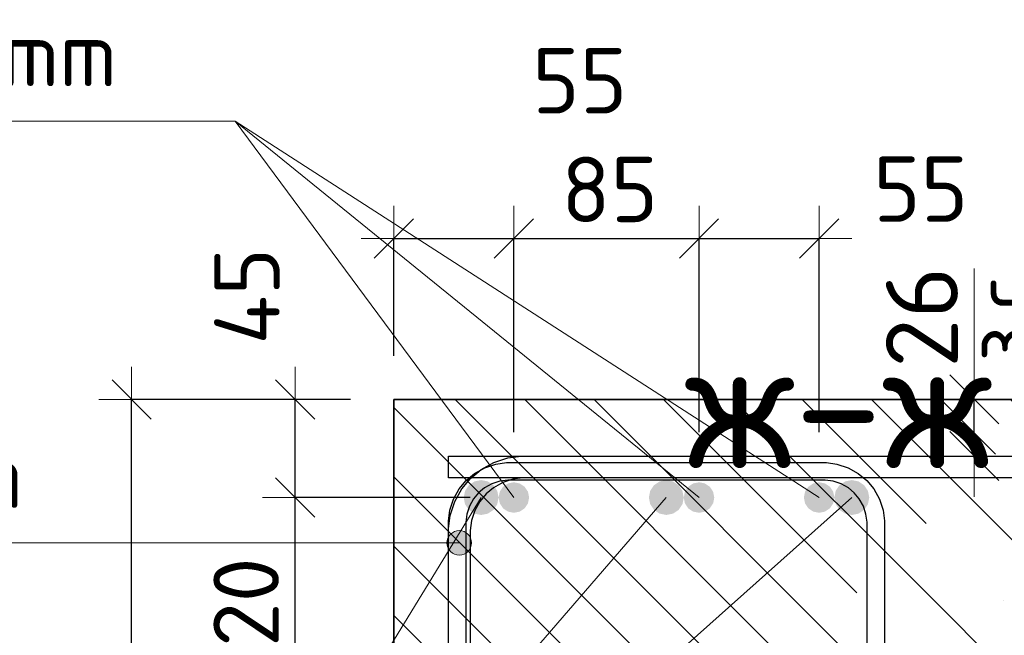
# Model space of a CAD drawing. Header units: metres. Extents: x -38 to 100, y -15 to 21.
# Tile 36 of 90: x 72.091 to 72.543, y 4.573 to 4.855. Entities that reach past the tile are written whole.
import ezdxf

# ---------------------------------------------------------------- set-up
doc = ezdxf.new("R2010")
doc.units = ezdxf.units.M
doc.header["$PDMODE"] = 65
for name, color, linetype, lineweight in [('XR$4$Арм. стержнями верхней зоны', 180, 'Continuous', 35), ('XR$4$Арм.стержн. Арматура края', 96, 'Continuous', 35), ('XR$4$Арм.стержн. Доп. арматура', 180, 'Continuous', 35), ('XR$4$Арм.стержн. Хомут', 240, 'Continuous', 35), ('XR$4$Арм.стержн.горизонт. 1', 180, 'Continuous', 35), ('XR$4$Размерная линия (1)', 7, 'Continuous', 13), ('XR$4$Размерная линия_ общее', 7, 'Continuous', 13)]:
    doc.layers.add(name, color=color, linetype=linetype, lineweight=lineweight)
doc.styles.add('ISOCPEUR', font='txt')
doc.dimstyles.new('DIMSTYLE_11', dxfattribs={"dimtxt": 0.033, "dimasz": 0.0375, "dimexe": 0, "dimexo": 0, "dimgap": 0.0165, "dimtad": 2, "dimdec": 0, "dimlfac": 1000, "dimrnd": 1, "dimzin": 12, "dimdsep": 46, "dimtxsty": 'ISOCPEUR', "dimblk1": 'ALL_ML_STRICH', "dimblk2": 'ALL_ML_STRICH', "dimsah": 1, "dimcen": 0, "dimclrd": 7, "dimclre": 256, "dimclrt": 7, "dimadec": 0, "dimazin": 0, "dimtfac": 1, "dimtdec": 0, "dimtix": 1, "dimtmove": 2, "dimatfit": 3, "dimfxl": 0, "dimtvp": 1.2, "dimtzin": 0, "dimlwd": 0, "dimlwe": -3, "dimarcsym": 0})
doc.dimstyles.new('DIMSTYLE_12', dxfattribs={"dimtxt": 0.03, "dimasz": 0.03, "dimexe": 0, "dimexo": 0, "dimgap": 0.015, "dimtad": 2, "dimdec": 0, "dimlfac": 1000, "dimrnd": 1, "dimzin": 12, "dimdsep": 46, "dimtxsty": 'ISOCPEUR', "dimblk1": 'ALL_ML_STRICH', "dimblk2": 'ALL_ML_STRICH', "dimsah": 1, "dimcen": 0, "dimclrd": 7, "dimclre": 256, "dimclrt": 7, "dimadec": 0, "dimazin": 0, "dimtfac": 1, "dimtdec": 0, "dimtix": 1, "dimtmove": 2, "dimatfit": 3, "dimfxl": 0, "dimtzin": 0, "dimlwd": 0, "dimlwe": -3, "dimarcsym": 0})
doc.dimstyles.new('DIMSTYLE_14', dxfattribs={"dimtxt": 0.03, "dimasz": 0.03, "dimexe": 0, "dimexo": 0, "dimgap": 0.015, "dimtad": 2, "dimdec": 0, "dimlfac": 1000, "dimrnd": 1, "dimzin": 12, "dimdsep": 46, "dimtxsty": 'ISOCPEUR', "dimblk1": 'ALL_ML_STRICH', "dimblk2": 'ALL_ML_STRICH', "dimsah": 1, "dimcen": 0, "dimclrd": 7, "dimclre": 256, "dimclrt": 7, "dimadec": 0, "dimazin": 0, "dimtfac": 1, "dimtdec": 0, "dimtix": 1, "dimtmove": 2, "dimatfit": 3, "dimfxl": 0, "dimtvp": 1.2, "dimtzin": 0, "dimlwd": 0, "dimlwe": -3, "dimarcsym": 0})
doc.dimstyles.new('DIMSTYLE_23', dxfattribs={"dimtxt": 0.03, "dimasz": 0.03, "dimexe": 0, "dimexo": 0, "dimgap": 0.015, "dimtad": 2, "dimdec": 0, "dimlfac": 1000, "dimrnd": 5, "dimzin": 12, "dimdsep": 46, "dimtxsty": 'ISOCPEUR', "dimblk1": 'ALL_ML_STRICH', "dimblk2": 'ALL_ML_STRICH', "dimsah": 1, "dimcen": 0, "dimclrd": 7, "dimclre": 256, "dimclrt": 7, "dimadec": 0, "dimazin": 0, "dimtfac": 1, "dimtdec": 0, "dimtix": 1, "dimtmove": 2, "dimatfit": 3, "dimfxl": 0, "dimtvp": 1.2, "dimtzin": 0, "dimlwd": 0, "dimlwe": -3, "dimarcsym": 0})
doc.dimstyles.new('DIMSTYLE_24', dxfattribs={"dimtxt": 0.03, "dimasz": 0.03, "dimexe": 0, "dimexo": 0, "dimgap": 0.015, "dimtad": 2, "dimdec": 0, "dimlfac": 1000, "dimrnd": 5, "dimzin": 12, "dimdsep": 46, "dimtxsty": 'ISOCPEUR', "dimblk1": 'ALL_ML_STRICH', "dimblk2": 'ALL_ML_STRICH', "dimsah": 1, "dimcen": 0, "dimclrd": 7, "dimclre": 256, "dimclrt": 7, "dimadec": 0, "dimazin": 0, "dimtfac": 1, "dimtdec": 0, "dimtix": 1, "dimtmove": 2, "dimatfit": 3, "dimfxl": 0, "dimtzin": 0, "dimlwd": 0, "dimlwe": -3, "dimarcsym": 0})
pattern_1 = [(135, (0, 0), (-0.031819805, -0.031819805), [0.4, -0.05, 0, -0.05]), (135, (-0.01591, -0.01591), (-0.031819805, -0.031819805), [0.8, -0.1, 0.1, -0.1])]

# ---------------------------------------------------------------- blocks, each defined once
blk = doc.blocks.new('ALL_ML_STRICH')
at = {"color": 0, "linetype": 'ByBlock', "lineweight": -2}
for p, q in [((0, -0.5), (0, 0.5)), ((-0.3, -0.3), (0.3, 0.3)), ((-1, 0), (0.5, 0))]:
    blk.add_line(p, q, dxfattribs=at)
blk = doc.blocks.new('*D80')
at = {"layer": 'DEFPOINTS', "color": 7, "linetype": 'Continuous', "lineweight": 13, "transparency": 33554687}
for p in [(72.26266, 4.68139), (72.14232, 4.38139), (72.26262, 4.38139)]:
    blk.add_point(p, dxfattribs=at)
at = {"layer": 'XR$4$Размерная линия (1)', "color": 9, "linetype": 'Continuous', "lineweight": -2, "true_color": 0xc7c7c7, "transparency": 33554687}
for p, q in [((72.24266, 4.68139), (72.14232, 4.68139)), ((72.24262, 4.38139), (72.14232, 4.38139))]:
    blk.add_line(p, q, dxfattribs=at)
at = {"layer": 'XR$4$Размерная линия (1)', "color": 7, "linetype": 'Continuous', "lineweight": -2, "transparency": 33554687}
blk.add_line((72.14232, 4.38139), (72.14232, 4.68139), dxfattribs=at)
at = {"layer": 'XR$4$Размерная линия (1)', "color": 7, "linetype": 'Continuous', "lineweight": 13, "transparency": 33554687, "xscale": 0.03, "yscale": 0.03, "zscale": 0.03}
for p, rotation in [((72.14232, 4.68139), 90), ((72.14232, 4.38139), 270)]:
    blk.add_blockref('ALL_ML_STRICH', p, dxfattribs=dict(at, rotation=rotation))
at = {"layer": 'XR$4$Размерная линия (1)', "color": 7, "linetype": 'Continuous', "lineweight": 13, "transparency": 33554687, "insert": (72.11982, 4.53289), "char_height": 0.03, "width": 0.09, "attachment_point": 5, "rotation": 90, "style": 'ISOCPEUR'}
blk.add_mtext('\\A1;{300}', dxfattribs=at)
blk = doc.blocks.new('*D158')
at = {"layer": 'DEFPOINTS', "color": 7, "linetype": 'Continuous', "lineweight": 13, "transparency": 33554687}
for p in [(72.31762, 4.63639), (72.21732, 4.51639), (72.30259, 4.51639)]:
    blk.add_point(p, dxfattribs=at)
at = {"layer": 'XR$4$Размерная линия (1)', "color": 9, "linetype": 'Continuous', "lineweight": -2, "true_color": 0xc7c7c7, "transparency": 33554687}
for p, q in [((72.29762, 4.63639), (72.21732, 4.63639)), ((72.28259, 4.51639), (72.21732, 4.51639))]:
    blk.add_line(p, q, dxfattribs=at)
at = {"layer": 'XR$4$Размерная линия (1)', "color": 7, "linetype": 'Continuous', "lineweight": -2, "transparency": 33554687}
blk.add_line((72.21732, 4.51639), (72.21732, 4.63639), dxfattribs=at)
at = {"layer": 'XR$4$Размерная линия (1)', "color": 7, "linetype": 'Continuous', "lineweight": 13, "transparency": 33554687, "xscale": 0.03, "yscale": 0.03, "zscale": 0.03}
for p, rotation in [((72.21732, 4.63639), 90), ((72.21732, 4.51639), 270)]:
    blk.add_blockref('ALL_ML_STRICH', p, dxfattribs=dict(at, rotation=rotation))
at = {"layer": 'XR$4$Размерная линия (1)', "color": 7, "linetype": 'Continuous', "lineweight": 13, "transparency": 33554687, "insert": (72.19482, 4.58089), "char_height": 0.03, "width": 0.09, "attachment_point": 5, "rotation": 90, "style": 'ISOCPEUR'}
blk.add_mtext('\\A1;{120}', dxfattribs=at)
blk = doc.blocks.new('*D159')
at = {"layer": 'DEFPOINTS', "color": 7, "linetype": 'Continuous', "lineweight": 13, "transparency": 33554687}
for p in [(72.26262, 4.68139), (72.21732, 4.63639), (72.31762, 4.63639)]:
    blk.add_point(p, dxfattribs=at)
at = {"layer": 'XR$4$Размерная линия (1)', "color": 9, "linetype": 'Continuous', "lineweight": -2, "true_color": 0xc7c7c7, "transparency": 33554687}
for p, q in [((72.24262, 4.68139), (72.21732, 4.68139)), ((72.29762, 4.63639), (72.21732, 4.63639))]:
    blk.add_line(p, q, dxfattribs=at)
at = {"layer": 'XR$4$Размерная линия (1)', "color": 7, "linetype": 'Continuous', "lineweight": -2, "transparency": 33554687}
blk.add_line((72.21732, 4.63639), (72.21732, 4.68139), dxfattribs=at)
at = {"layer": 'XR$4$Размерная линия (1)', "color": 7, "linetype": 'Continuous', "lineweight": 13, "transparency": 33554687, "xscale": 0.03, "yscale": 0.03, "zscale": 0.03}
for p, rotation in [((72.21732, 4.68139), 90), ((72.21732, 4.63639), 270)]:
    blk.add_blockref('ALL_ML_STRICH', p, dxfattribs=dict(at, rotation=rotation))
at = {"layer": 'XR$4$Размерная линия (1)', "color": 7, "linetype": 'Continuous', "lineweight": 13, "transparency": 33554687, "insert": (72.19521, 4.72868), "char_height": 0.03, "width": 0.06, "attachment_point": 5, "rotation": 90, "style": 'ISOCPEUR'}
blk.add_mtext('\\A1;{45}', dxfattribs=at)
blk = doc.blocks.new('*D160')
at = {"layer": 'DEFPOINTS', "color": 7, "linetype": 'Continuous', "lineweight": 13, "transparency": 33554687}
for p in [(72.48879, 4.68139), (72.48879, 4.65539), (72.52877, 4.65539)]:
    blk.add_point(p, dxfattribs=at)
at = {"layer": 'XR$4$Размерная линия_ общее', "color": 253, "linetype": 'Continuous', "lineweight": -2, "true_color": 0xa0a0a0, "transparency": 33554687}
for p, q in [((72.50879, 4.68139), (72.52877, 4.68139)), ((72.50879, 4.65539), (72.52877, 4.65539))]:
    blk.add_line(p, q, dxfattribs=at)
at = {"layer": 'XR$4$Размерная линия_ общее', "color": 7, "linetype": 'Continuous', "lineweight": -2, "transparency": 33554687}
blk.add_line((72.52877, 4.65539), (72.52877, 4.68139), dxfattribs=at)
at = {"layer": 'XR$4$Размерная линия_ общее', "color": 7, "linetype": 'Continuous', "lineweight": 13, "transparency": 33554687, "xscale": 0.0375, "yscale": 0.0375, "zscale": 0.0375}
for p, rotation in [((72.52877, 4.68139), 90), ((72.52877, 4.65539), 270)]:
    blk.add_blockref('ALL_ML_STRICH', p, dxfattribs=dict(at, rotation=rotation))
at = {"layer": 'XR$4$Размерная линия_ общее', "color": 7, "linetype": 'Continuous', "lineweight": 13, "transparency": 33554687, "insert": (72.52831, 4.69875), "char_height": 0.027, "width": 0.00135, "attachment_point": 1, "rotation": 90, "line_spacing_factor": 0.60241, "style": 'ISOCPEUR'}
blk.add_mtext('з.с.', dxfattribs=at)
at = {"layer": 'XR$4$Размерная линия_ общее', "color": 7, "linetype": 'Continuous', "lineweight": 13, "transparency": 33554687, "insert": (72.50477, 4.71912), "char_height": 0.033, "width": 0.066, "attachment_point": 5, "rotation": 90, "style": 'ISOCPEUR'}
blk.add_mtext('\\A1;{26}', dxfattribs=at)
blk = doc.blocks.new('*D161')
at = {"layer": 'DEFPOINTS', "color": 7, "linetype": 'Continuous', "lineweight": 13, "transparency": 33554687}
for p in [(72.26262, 4.75514), (72.26262, 4.68139), (72.31762, 4.64639)]:
    blk.add_point(p, dxfattribs=at)
at = {"layer": 'XR$4$Размерная линия (1)', "color": 9, "linetype": 'Continuous', "lineweight": -2, "true_color": 0xc7c7c7, "transparency": 33554687}
for p, q in [((72.26262, 4.70139), (72.26262, 4.75514)), ((72.31762, 4.66639), (72.31762, 4.75514))]:
    blk.add_line(p, q, dxfattribs=at)
at = {"layer": 'XR$4$Размерная линия (1)', "color": 7, "linetype": 'Continuous', "lineweight": -2, "transparency": 33554687}
blk.add_line((72.26262, 4.75514), (72.31762, 4.75514), dxfattribs=at)
at = {"layer": 'XR$4$Размерная линия (1)', "color": 7, "linetype": 'Continuous', "lineweight": 13, "transparency": 33554687, "xscale": 0.03, "yscale": 0.03, "zscale": 0.03, "rotation": 180}
blk.add_blockref('ALL_ML_STRICH', (72.26262, 4.75514), dxfattribs=at)
at = {"layer": 'XR$4$Размерная линия (1)', "color": 7, "linetype": 'Continuous', "lineweight": 13, "transparency": 33554687, "xscale": 0.03, "yscale": 0.03, "zscale": 0.03}
blk.add_blockref('ALL_ML_STRICH', (72.31762, 4.75514), dxfattribs=at)
at = {"layer": 'XR$4$Размерная линия (1)', "color": 7, "linetype": 'Continuous', "lineweight": 13, "transparency": 33554687, "insert": (72.34785, 4.82749), "char_height": 0.03, "width": 0.06, "attachment_point": 5, "style": 'ISOCPEUR'}
blk.add_mtext('\\A1;{55}', dxfattribs=at)
blk = doc.blocks.new('*D162')
at = {"layer": 'DEFPOINTS', "color": 7, "linetype": 'Continuous', "lineweight": 13, "transparency": 33554687}
for p in [(72.31762, 4.75514), (72.31762, 4.64639), (72.40255, 4.64639)]:
    blk.add_point(p, dxfattribs=at)
at = {"layer": 'XR$4$Размерная линия (1)', "color": 9, "linetype": 'Continuous', "lineweight": -2, "true_color": 0xc7c7c7, "transparency": 33554687}
for p, q in [((72.31762, 4.66639), (72.31762, 4.75514)), ((72.40255, 4.66639), (72.40255, 4.75514))]:
    blk.add_line(p, q, dxfattribs=at)
at = {"layer": 'XR$4$Размерная линия (1)', "color": 7, "linetype": 'Continuous', "lineweight": -2, "transparency": 33554687}
blk.add_line((72.31762, 4.75514), (72.40255, 4.75514), dxfattribs=at)
at = {"layer": 'XR$4$Размерная линия (1)', "color": 7, "linetype": 'Continuous', "lineweight": 13, "transparency": 33554687, "xscale": 0.03, "yscale": 0.03, "zscale": 0.03, "rotation": 180}
blk.add_blockref('ALL_ML_STRICH', (72.31762, 4.75514), dxfattribs=at)
at = {"layer": 'XR$4$Размерная линия (1)', "color": 7, "linetype": 'Continuous', "lineweight": 13, "transparency": 33554687, "xscale": 0.03, "yscale": 0.03, "zscale": 0.03}
blk.add_blockref('ALL_ML_STRICH', (72.40255, 4.75514), dxfattribs=at)
at = {"layer": 'XR$4$Размерная линия (1)', "color": 7, "linetype": 'Continuous', "lineweight": 13, "transparency": 33554687, "insert": (72.36159, 4.77764), "char_height": 0.03, "width": 0.06, "attachment_point": 5, "style": 'ISOCPEUR'}
blk.add_mtext('\\A1;{85}', dxfattribs=at)
blk = doc.blocks.new('*D163')
at = {"layer": 'DEFPOINTS', "color": 7, "linetype": 'Continuous', "lineweight": 13, "transparency": 33554687}
for p in [(72.40255, 4.75514), (72.40255, 4.64639), (72.45763, 4.64639)]:
    blk.add_point(p, dxfattribs=at)
at = {"layer": 'XR$4$Размерная линия (1)', "color": 9, "linetype": 'Continuous', "lineweight": -2, "true_color": 0xc7c7c7, "transparency": 33554687}
for p, q in [((72.40255, 4.66639), (72.40255, 4.75514)), ((72.45763, 4.66639), (72.45763, 4.75514))]:
    blk.add_line(p, q, dxfattribs=at)
at = {"layer": 'XR$4$Размерная линия (1)', "color": 7, "linetype": 'Continuous', "lineweight": -2, "transparency": 33554687}
blk.add_line((72.40255, 4.75514), (72.45763, 4.75514), dxfattribs=at)
at = {"layer": 'XR$4$Размерная линия (1)', "color": 7, "linetype": 'Continuous', "lineweight": 13, "transparency": 33554687, "xscale": 0.03, "yscale": 0.03, "zscale": 0.03, "rotation": 180}
blk.add_blockref('ALL_ML_STRICH', (72.40255, 4.75514), dxfattribs=at)
at = {"layer": 'XR$4$Размерная линия (1)', "color": 7, "linetype": 'Continuous', "lineweight": 13, "transparency": 33554687, "xscale": 0.03, "yscale": 0.03, "zscale": 0.03}
blk.add_blockref('ALL_ML_STRICH', (72.45763, 4.75514), dxfattribs=at)
at = {"layer": 'XR$4$Размерная линия (1)', "color": 7, "linetype": 'Continuous', "lineweight": 13, "transparency": 33554687, "insert": (72.50424, 4.77782), "char_height": 0.03, "width": 0.06, "attachment_point": 5, "style": 'ISOCPEUR'}
blk.add_mtext('\\A1;{55}', dxfattribs=at)

msp = doc.modelspace()

# ---------------------------------------------------------------- hatches: boundary and pattern name
at = {"linetype": 'Continuous', "lineweight": 25, "transparency": 33554687}
h = msp.add_hatch(dxfattribs=at)
h.set_pattern_fill('__________540', scale=0.015, style=0, pattern_type=2)
h.set_pattern_definition(pattern_1)
h.paths.add_polyline_path([(72.51262, 4.68139), (72.26262, 4.68139), (72.26262, 4.38139), (72.51262, 4.38139)], flags=0)
h = msp.add_hatch(dxfattribs=at)
h.set_pattern_fill('__________540', scale=0.015, style=0, pattern_type=2)
h.set_pattern_definition(pattern_1)
h.paths.add_polyline_path([(72.51262, 4.68139), (72.51262, 4.48139), (72.66181, 4.48139), (72.66181, 4.68139)], flags=0)
at = {"layer": 'XR$4$Арм.стержн. Арматура края', "linetype": 'Continuous', "lineweight": 13, "transparency": 33554687}
for points in [[(72.28773, 4.61842), (72.28975, 4.61077), (72.28975, 4.62045)], [(72.28975, 4.62045), (72.29257, 4.60999), (72.29257, 4.62124)], [(72.28975, 4.62045), (72.28975, 4.61077), (72.29257, 4.60999)], [(72.29257, 4.62124), (72.29257, 4.60999), (72.29538, 4.61077)], [(72.29257, 4.62124), (72.29538, 4.61077), (72.29538, 4.62045)], [(72.29538, 4.62045), (72.29538, 4.61077), (72.2974, 4.6128)], [(72.29538, 4.62045), (72.2974, 4.6128), (72.2974, 4.61842)], [(72.28773, 4.6128), (72.28773, 4.61842), (72.28694, 4.61561)], [(72.28773, 4.61842), (72.28773, 4.6128), (72.28975, 4.61077)], [(72.2974, 4.61842), (72.2974, 4.6128), (72.29819, 4.61561)]]:
    msp.add_hatch(color=7, dxfattribs=at).paths.add_polyline_path(points)
at = {"layer": 'XR$4$Арм.стержн. Доп. арматура', "linetype": 'Continuous', "lineweight": 50, "transparency": 33554687}
for points in [[(72.32462, 4.63639), (72.32409, 4.63907), (72.32257, 4.64134), (72.3203, 4.64286), (72.31762, 4.64339), (72.31495, 4.64286), (72.31267, 4.64134), (72.31116, 4.63907), (72.31062, 4.63639), (72.31116, 4.63371), (72.31267, 4.63144), (72.31495, 4.62993), (72.31762, 4.62939), (72.3203, 4.62993), (72.32257, 4.63144), (72.32409, 4.63371)], [(72.40955, 4.63639), (72.40902, 4.63907), (72.4075, 4.64134), (72.40523, 4.64286), (72.40255, 4.64339), (72.39987, 4.64286), (72.3976, 4.64134), (72.39608, 4.63907), (72.39555, 4.63639), (72.39608, 4.63371), (72.3976, 4.63144), (72.39987, 4.62993), (72.40255, 4.62939), (72.40523, 4.62993), (72.4075, 4.63144), (72.40902, 4.63371)], [(72.46463, 4.63639), (72.46409, 4.63907), (72.46257, 4.64134), (72.4603, 4.64286), (72.45763, 4.64339), (72.45495, 4.64286), (72.45268, 4.64134), (72.45116, 4.63907), (72.45063, 4.63639), (72.45116, 4.63371), (72.45268, 4.63144), (72.45495, 4.62993), (72.45763, 4.62939), (72.4603, 4.62993), (72.46257, 4.63144), (72.46409, 4.63371)]]:
    msp.add_hatch(color=7, dxfattribs=at).paths.add_polyline_path(points)
at = {"layer": 'XR$4$Арм.стержн.горизонт. 1', "linetype": 'Continuous', "lineweight": 50, "transparency": 33554687}
for points in [[(72.31062, 4.63639), (72.31002, 4.63945), (72.30828, 4.64205), (72.30569, 4.64378), (72.30262, 4.64439), (72.29956, 4.64378), (72.29697, 4.64205), (72.29523, 4.63945), (72.29462, 4.63639), (72.29523, 4.63333), (72.29697, 4.63074), (72.29956, 4.629), (72.30262, 4.62839), (72.30569, 4.629), (72.30828, 4.63074), (72.31002, 4.63333)], [(72.39555, 4.63639), (72.39494, 4.63945), (72.39321, 4.64205), (72.39061, 4.64378), (72.38755, 4.64439), (72.38449, 4.64378), (72.38189, 4.64205), (72.38016, 4.63945), (72.37955, 4.63639), (72.38016, 4.63333), (72.38189, 4.63074), (72.38449, 4.629), (72.38755, 4.62839), (72.39061, 4.629), (72.39321, 4.63074), (72.39494, 4.63333)], [(72.48063, 4.63639), (72.48002, 4.63945), (72.47828, 4.64205), (72.47569, 4.64378), (72.47263, 4.64439), (72.46956, 4.64378), (72.46697, 4.64205), (72.46523, 4.63945), (72.46463, 4.63639), (72.46523, 4.63333), (72.46697, 4.63074), (72.46956, 4.629), (72.47263, 4.62839), (72.47569, 4.629), (72.47828, 4.63074), (72.48002, 4.63333)]]:
    msp.add_hatch(color=7, dxfattribs=at).paths.add_polyline_path(points)

# ---------------------------------------------------------------- linework, layer by layer
at = {"color": 7, "linetype": 'Continuous', "lineweight": 13, "transparency": 33554687}
msp.add_line((72.52877, 4.68139), (72.52877, 4.74139), dxfattribs=at)
at = {"color": 7, "linetype": 'Continuous', "lineweight": 35, "transparency": 33554687}
for p, q in [((72.26262, 4.68139), (72.26262, 4.38139)), ((72.51262, 4.68139), (72.26262, 4.68139)), ((72.66181, 4.68139), (72.51262, 4.68139))]:
    msp.add_line(p, q, dxfattribs=at)
at = {"layer": 'XR$4$Арм. стержнями верхней зоны', "color": 4, "linetype": 'Continuous', "lineweight": 25, "transparency": 33554687}
msp.add_lwpolyline([(72.28762, 4.65539), (72.66681, 4.65539), (72.66681, 4.64539), (72.28762, 4.64539), (72.28762, 4.65539)], dxfattribs=at)
at = {"layer": 'XR$4$Арм.стержн. Арматура края', "color": 7, "linetype": 'Continuous', "lineweight": 13, "transparency": 33554687}
for p, q in [((72.29257, 4.62124), (72.29257, 4.62124)), ((71.84244, 4.61561), (72.14944, 4.61561)), ((72.14944, 4.61561), (72.29257, 4.61561)), ((72.28694, 4.61561), (72.28694, 4.61561)), ((72.29819, 4.61561), (72.29819, 4.61561)), ((72.29257, 4.60999), (72.29257, 4.60999))]:
    msp.add_line(p, q, dxfattribs=at)
at = {"layer": 'XR$4$Арм.стержн. Арматура края', "color": 4, "linetype": 'Continuous', "lineweight": 25, "transparency": 33554687}
for points in [[(72.66681, 4.52139), (72.32091, 4.52139), (72.31481, 4.52224), (72.30846, 4.52434), (72.30262, 4.52761), (72.2978, 4.53163), (72.29378, 4.53644), (72.29051, 4.54229), (72.28842, 4.54864), (72.28757, 4.55474), (72.28757, 4.62205), (72.28842, 4.62815), (72.29051, 4.6345), (72.29378, 4.64034), (72.2978, 4.64516), (72.30262, 4.64918), (72.30846, 4.65245), (72.31481, 4.65454), (72.32091, 4.65539), (72.66681, 4.65539)], [(72.66681, 4.64539), (72.32161, 4.64539), (72.31709, 4.64476), (72.31251, 4.64325), (72.30832, 4.64091), (72.3049, 4.63806), (72.30205, 4.63464), (72.29971, 4.63045), (72.2982, 4.62587), (72.29757, 4.62135), (72.29757, 4.55543), (72.2982, 4.55091), (72.29971, 4.54633), (72.30205, 4.54214), (72.3049, 4.53873), (72.30832, 4.53588), (72.31251, 4.53353), (72.31709, 4.53202), (72.32161, 4.53139), (72.66681, 4.53139)]]:
    msp.add_lwpolyline(points, dxfattribs=at)
at = {"layer": 'XR$4$Арм.стержн. Арматура края', "color": 7, "linetype": 'Continuous', "lineweight": 13, "transparency": 33554687}
msp.add_circle((72.29257, 4.61561), 0.00563, dxfattribs=at)
at = {"layer": 'XR$4$Арм.стержн. Доп. арматура', "color": 7, "linetype": 'Continuous', "lineweight": 13, "transparency": 33554687}
for p, q in [((71.87373, 4.80895), (72.18973, 4.80895)), ((72.18973, 4.80895), (72.45763, 4.63639)), ((72.18973, 4.80895), (72.40255, 4.63639)), ((72.18973, 4.80895), (72.31762, 4.63639))]:
    msp.add_line(p, q, dxfattribs=at)
at = {"layer": 'XR$4$Арм.стержн. Хомут', "color": 40, "linetype": 'Continuous', "lineweight": 25, "transparency": 33554687}
for points in [[(72.28759, 4.43307), (72.28759, 4.62572), (72.28827, 4.6306), (72.28994, 4.63568), (72.29256, 4.64035), (72.29578, 4.6442), (72.29963, 4.64742), (72.3043, 4.65004), (72.30938, 4.65171), (72.31426, 4.65239), (72.46095, 4.65239), (72.46583, 4.65171), (72.47091, 4.65004), (72.47558, 4.64742), (72.47944, 4.6442), (72.48265, 4.64035), (72.48527, 4.63568), (72.48695, 4.6306), (72.48763, 4.62572), (72.48763, 4.43307)], [(72.28759, 4.43307), (72.28759, 4.62572), (72.28827, 4.6306), (72.28994, 4.63568), (72.29256, 4.64035), (72.29578, 4.6442), (72.29963, 4.64742), (72.3043, 4.65004), (72.30938, 4.65171), (72.31426, 4.65239), (72.46095, 4.65239), (72.46583, 4.65171), (72.47091, 4.65004), (72.47558, 4.64742), (72.47944, 4.6442), (72.48265, 4.64035), (72.48527, 4.63568), (72.48695, 4.6306), (72.48763, 4.62572), (72.48763, 4.43307)], [(72.28759, 4.43307), (72.28759, 4.62572), (72.28827, 4.6306), (72.28994, 4.63568), (72.29256, 4.64035), (72.29578, 4.6442), (72.29963, 4.64742), (72.3043, 4.65004), (72.30938, 4.65171), (72.31426, 4.65239), (72.46095, 4.65239), (72.46583, 4.65171), (72.47091, 4.65004), (72.47558, 4.64742), (72.47944, 4.6442), (72.48265, 4.64035), (72.48527, 4.63568), (72.48695, 4.6306), (72.48763, 4.62572), (72.48763, 4.43307)], [(72.47963, 4.43362), (72.47963, 4.62516), (72.47912, 4.62878), (72.47791, 4.63244), (72.47604, 4.63579), (72.47376, 4.63852), (72.47103, 4.6408), (72.46767, 4.64268), (72.46401, 4.64389), (72.46039, 4.64439), (72.31482, 4.64439), (72.3112, 4.64389), (72.30754, 4.64268), (72.30419, 4.6408), (72.30146, 4.63852), (72.29918, 4.63579), (72.2973, 4.63244), (72.29609, 4.62878), (72.29559, 4.62516), (72.29559, 4.43362)], [(72.47963, 4.43362), (72.47963, 4.62516), (72.47912, 4.62878), (72.47791, 4.63244), (72.47604, 4.63579), (72.47376, 4.63852), (72.47103, 4.6408), (72.46767, 4.64268), (72.46401, 4.64389), (72.46039, 4.64439), (72.31482, 4.64439), (72.3112, 4.64389), (72.30754, 4.64268), (72.30419, 4.6408), (72.30146, 4.63852), (72.29918, 4.63579), (72.2973, 4.63244), (72.29609, 4.62878), (72.29559, 4.62516), (72.29559, 4.43362)], [(72.47963, 4.43362), (72.47963, 4.62516), (72.47912, 4.62878), (72.47791, 4.63244), (72.47604, 4.63579), (72.47376, 4.63852), (72.47103, 4.6408), (72.46767, 4.64268), (72.46401, 4.64389), (72.46039, 4.64439), (72.31482, 4.64439), (72.3112, 4.64389), (72.30754, 4.64268), (72.30419, 4.6408), (72.30146, 4.63852), (72.29918, 4.63579), (72.2973, 4.63244), (72.29609, 4.62878), (72.29559, 4.62516), (72.29559, 4.43362)]]:
    msp.add_lwpolyline(points, dxfattribs=at)
at = {"layer": 'XR$4$Арм.стержн.горизонт. 1', "color": 7, "linetype": 'Continuous', "lineweight": 13, "transparency": 33554687}
for q in [(72.47263, 4.63639), (72.30262, 4.63639), (72.38755, 4.63639)]:
    msp.add_line((72.09858, 4.3033), q, dxfattribs=at)

# ---------------------------------------------------------------- texts
at = {"color": 7, "linetype": 'Continuous', "lineweight": 13, "transparency": 33554687, "insert": (72.53671, 4.64969), "char_height": 0.06, "width": 0.1777778, "attachment_point": 9, "style": 'ISOCPEUR'}
msp.add_mtext('\\A1;{\\fISOCPEUR|i0|b0;\\H0.060000;\\W1.000000;\\C7;ж-ж}\\P', dxfattribs=at)
at = {"layer": 'XR$4$Арм.стержн. Арматура края', "color": 7, "linetype": 'Continuous', "lineweight": 25, "transparency": 33554687, "insert": (71.86244, 4.63161), "char_height": 0.03, "width": 0.2806692, "attachment_point": 7, "style": 'ISOCPEUR'}
msp.add_mtext('\\W0.92;ø10 L=1135mm ', dxfattribs=at)
at = {"layer": 'XR$4$Арм.стержн. Доп. арматура', "color": 7, "linetype": 'Continuous', "lineweight": 25, "transparency": 33554687, "insert": (71.89373, 4.82495), "char_height": 0.03, "width": 0.2899764, "attachment_point": 7, "style": 'ISOCPEUR'}
msp.add_mtext('\\W0.94;ø14 L=1760mm ', dxfattribs=at)

# ---------------------------------------------------------------- dimensions: what is measured, and where the dimension line sits
at = {"layer": 'XR$4$Размерная линия (1)', "color": 7, "linetype": 'Continuous', "lineweight": 13, "transparency": 33554687}
for base, p1, p2, dimstyle, picture, middle in [((72.31762, 4.75514), (72.26262, 4.70139), (72.31762, 4.66639), 'DIMSTYLE_23', '*D161', (72.34785, 4.82749)), ((72.40255, 4.75514), (72.31762, 4.66639), (72.40255, 4.66639), 'DIMSTYLE_24', '*D162', (72.36159, 4.77764)), ((72.45763, 4.75514), (72.40255, 4.66639), (72.45763, 4.66639), 'DIMSTYLE_23', '*D163', (72.50424, 4.77782))]:
    dim = msp.add_linear_dim(base=base, p1=p1, p2=p2, dimstyle=dimstyle, override={"dimpost": '<>', "dimclrd": 7, "dimclre": 9, "dimclrt": 7, "dimlwd": 0, "dimlwe": 65533}, dxfattribs=at)
    dim.commit()
    dim.dimension.update_dxf_attribs({"geometry": picture, "text_midpoint": middle, "dimtype": 160})
for base, p1, p2, dimstyle, picture, middle in [((72.21732, 4.68139), (72.29762, 4.63639), (72.24262, 4.68139), 'DIMSTYLE_14', '*D159', (72.19521, 4.72868)), ((72.14232, 4.68139), (72.24262, 4.38139), (72.24266, 4.68139), 'DIMSTYLE_12', '*D80', (72.11982, 4.53289)), ((72.21732, 4.63639), (72.28259, 4.51639), (72.29762, 4.63639), 'DIMSTYLE_12', '*D158', (72.19482, 4.58089))]:
    dim = msp.add_linear_dim(base=base, p1=p1, p2=p2, angle=90, dimstyle=dimstyle, override={"dimpost": '<>', "dimclrd": 7, "dimclre": 9, "dimclrt": 7, "dimlwd": 0, "dimlwe": 65533}, dxfattribs=at)
    dim.commit()
    dim.dimension.update_dxf_attribs({"geometry": picture, "text_midpoint": middle, "dimtype": 160})
at = {"layer": 'XR$4$Размерная линия_ общее', "color": 7, "linetype": 'Continuous', "lineweight": 13, "transparency": 33554687}
dim = msp.add_linear_dim(base=(72.52877, 4.68139), p1=(72.50879, 4.65539), p2=(72.50879, 4.68139), angle=90, text='<>\\Xз.с.', dimstyle='DIMSTYLE_11', override={"dimpost": '<>', "dimclrd": 7, "dimclre": 253, "dimclrt": 7, "dimlwd": 0, "dimlwe": 65533}, dxfattribs=at)
dim.commit()
dim.dimension.update_dxf_attribs({"geometry": '*D160', "text_midpoint": (72.50477, 4.71912), "dimtype": 160})

doc.saveas('drawing.dxf')
